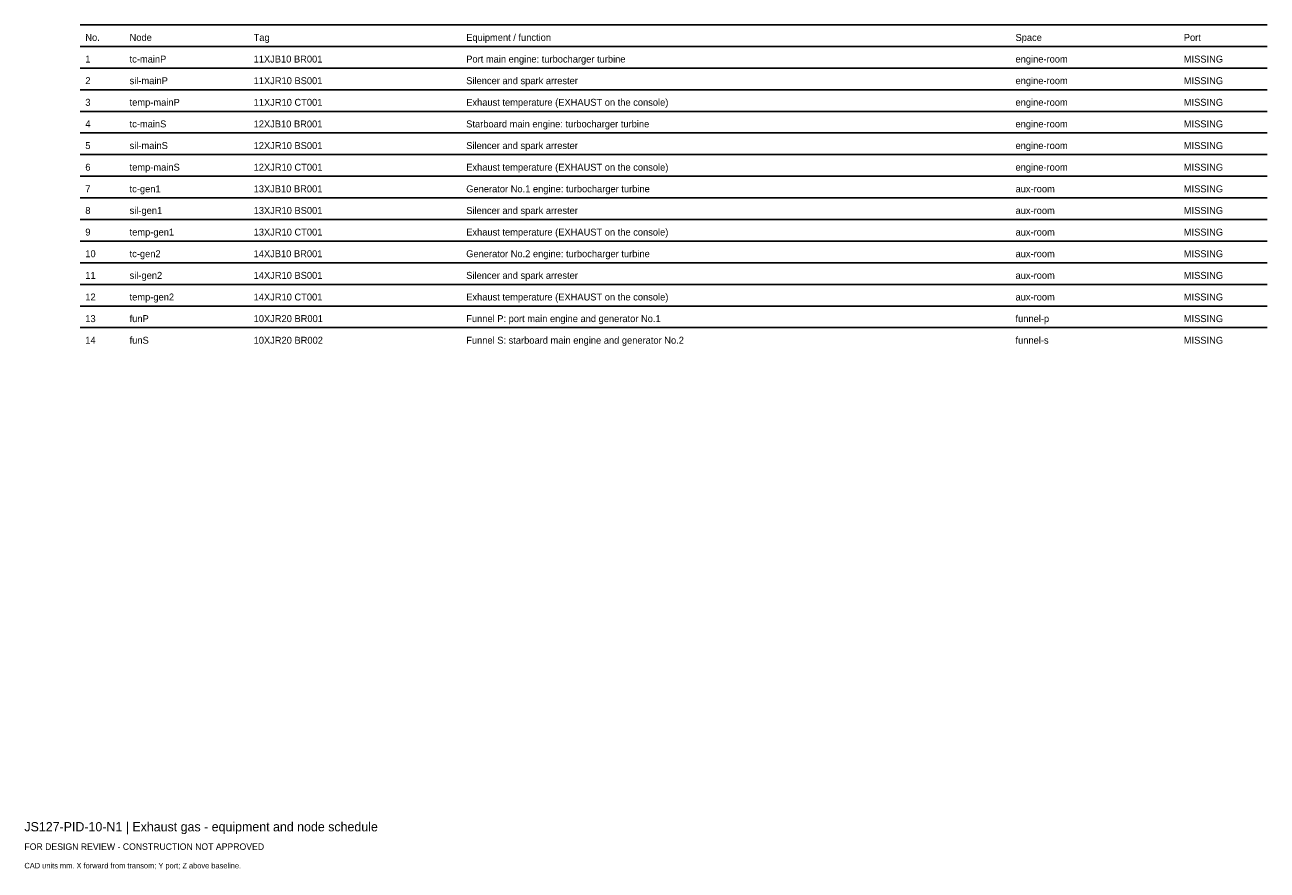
# Model space of a CAD drawing. Header units: millimetres. Extents: x 0 to 402, y -25 to 249.
import ezdxf

# ---------------------------------------------------------------- set-up
doc = ezdxf.new("R2010")
doc.units = ezdxf.units.MM
doc.layers.add('ANNOTATION', color=7, linetype='Continuous')
doc.layers.add('GEOMETRY', color=7, linetype='Continuous')

msp = doc.modelspace()

# ---------------------------------------------------------------- linework, layer by layer
at = {"layer": 'GEOMETRY'}
for p, q in [((18, 249), (402, 249)), ((18, 242), (402, 242)), ((18, 235), (402, 235)), ((18, 228), (402, 228)), ((18, 221), (402, 221)), ((18, 214), (402, 214)), ((18, 207), (402, 207)), ((18, 200), (402, 200)), ((18, 193), (402, 193)), ((18, 186), (402, 186)), ((18, 179), (402, 179)), ((18, 172), (402, 172)), ((18, 165), (402, 165)), ((18, 158), (402, 158)), ((18, 151), (402, 151))]:
    msp.add_line(p, q, dxfattribs=at)

# ---------------------------------------------------------------- texts
at = {"layer": 'ANNOTATION'}
for s, height, p in [('No.', 2.25, (19.7, 243.8)), ('Node', 2.25, (34.03, 243.8)), ('Tag', 2.25, (74.15, 243.8)), ('Equipment / function', 2.25, (142.92, 243.8)), ('Space', 2.25, (320.6, 243.8)), ('Port', 2.25, (375.04, 243.8)), ('1', 2.25, (19.7, 236.8)), ('tc-mainP', 2.25, (34.03, 236.8)), ('11XJB10 BR001', 2.25, (74.15, 236.8)), ('Port main engine: turbocharger turbine', 2.25, (142.92, 236.8)), ('engine-room', 2.25, (320.6, 236.8)), ('MISSING', 2.25, (375.04, 236.8)), ('2', 2.25, (19.7, 229.8)), ('sil-mainP', 2.25, (34.03, 229.8)), ('11XJR10 BS001', 2.25, (74.15, 229.8)), ('Silencer and spark arrester', 2.25, (142.92, 229.8)), ('engine-room', 2.25, (320.6, 229.8)), ('MISSING', 2.25, (375.04, 229.8)), ('3', 2.25, (19.7, 222.8)), ('temp-mainP', 2.25, (34.03, 222.8)), ('11XJR10 CT001', 2.25, (74.15, 222.8)), ('Exhaust temperature (EXHAUST on the console)', 2.25, (142.92, 222.8)), ('engine-room', 2.25, (320.6, 222.8)), ('MISSING', 2.25, (375.04, 222.8)), ('4', 2.25, (19.7, 215.8)), ('tc-mainS', 2.25, (34.03, 215.8)), ('12XJB10 BR001', 2.25, (74.15, 215.8)), ('Starboard main engine: turbocharger turbine', 2.25, (142.92, 215.8)), ('engine-room', 2.25, (320.6, 215.8)), ('MISSING', 2.25, (375.04, 215.8)), ('5', 2.25, (19.7, 208.8)), ('sil-mainS', 2.25, (34.03, 208.8)), ('12XJR10 BS001', 2.25, (74.15, 208.8)), ('Silencer and spark arrester', 2.25, (142.92, 208.8)), ('engine-room', 2.25, (320.6, 208.8)), ('MISSING', 2.25, (375.04, 208.8)), ('6', 2.25, (19.7, 201.8)), ('temp-mainS', 2.25, (34.03, 201.8)), ('12XJR10 CT001', 2.25, (74.15, 201.8)), ('Exhaust temperature (EXHAUST on the console)', 2.25, (142.92, 201.8)), ('engine-room', 2.25, (320.6, 201.8)), ('MISSING', 2.25, (375.04, 201.8)), ('7', 2.25, (19.7, 194.8)), ('tc-gen1', 2.25, (34.03, 194.8)), ('13XJB10 BR001', 2.25, (74.15, 194.8)), ('Generator No.1 engine: turbocharger turbine', 2.25, (142.92, 194.8)), ('MISSING', 2.25, (375.04, 194.8)), ('aux-room', 2.25, (320.6, 194.8)), ('8', 2.25, (19.7, 187.8)), ('sil-gen1', 2.25, (34.03, 187.8)), ('13XJR10 BS001', 2.25, (74.15, 187.8)), ('Silencer and spark arrester', 2.25, (142.92, 187.8)), ('aux-room', 2.25, (320.6, 187.8)), ('MISSING', 2.25, (375.04, 187.8)), ('9', 2.25, (19.7, 180.8)), ('temp-gen1', 2.25, (34.03, 180.8)), ('13XJR10 CT001', 2.25, (74.15, 180.8)), ('Exhaust temperature (EXHAUST on the console)', 2.25, (142.92, 180.8)), ('aux-room', 2.25, (320.6, 180.8)), ('MISSING', 2.25, (375.04, 180.8)), ('10', 2.25, (19.7, 173.8)), ('tc-gen2', 2.25, (34.03, 173.8)), ('14XJB10 BR001', 2.25, (74.15, 173.8)), ('Generator No.2 engine: turbocharger turbine', 2.25, (142.92, 173.8)), ('aux-room', 2.25, (320.6, 173.8)), ('MISSING', 2.25, (375.04, 173.8)), ('11', 2.25, (19.7, 166.8)), ('sil-gen2', 2.25, (34.03, 166.8)), ('14XJR10 BS001', 2.25, (74.15, 166.8)), ('Silencer and spark arrester', 2.25, (142.92, 166.8)), ('MISSING', 2.25, (375.04, 166.8)), ('aux-room', 2.25, (320.6, 166.8)), ('12', 2.25, (19.7, 159.8)), ('temp-gen2', 2.25, (34.03, 159.8)), ('14XJR10 CT001', 2.25, (74.15, 159.8)), ('Exhaust temperature (EXHAUST on the console)', 2.25, (142.92, 159.8)), ('aux-room', 2.25, (320.6, 159.8)), ('MISSING', 2.25, (375.04, 159.8)), ('13', 2.25, (19.7, 152.8)), ('funP', 2.25, (34.03, 152.8)), ('10XJR20 BR001', 2.25, (74.15, 152.8)), ('Funnel P: port main engine and generator No.1', 2.25, (142.92, 152.8)), ('funnel-p', 2.25, (320.6, 152.8)), ('MISSING', 2.25, (375.04, 152.8)), ('14', 2.25, (19.7, 145.8)), ('funS', 2.25, (34.03, 145.8)), ('10XJR20 BR002', 2.25, (74.15, 145.8)), ('Funnel S: starboard main engine and generator No.2', 2.25, (142.92, 145.8)), ('funnel-s', 2.25, (320.6, 145.8)), ('MISSING', 2.25, (375.04, 145.8)), ('JS127-PID-10-N1 | Exhaust gas - equipment and node schedule', 3, (0, -12)), ('FOR DESIGN REVIEW - CONSTRUCTION NOT APPROVED', 2.1, (0, -18)), ('CAD units mm. X forward from transom; Y port; Z above baseline.', 1.8, (0, -24))]:
    msp.add_text(s, height=height, dxfattribs=at).set_placement(p)

doc.saveas('drawing.dxf')
